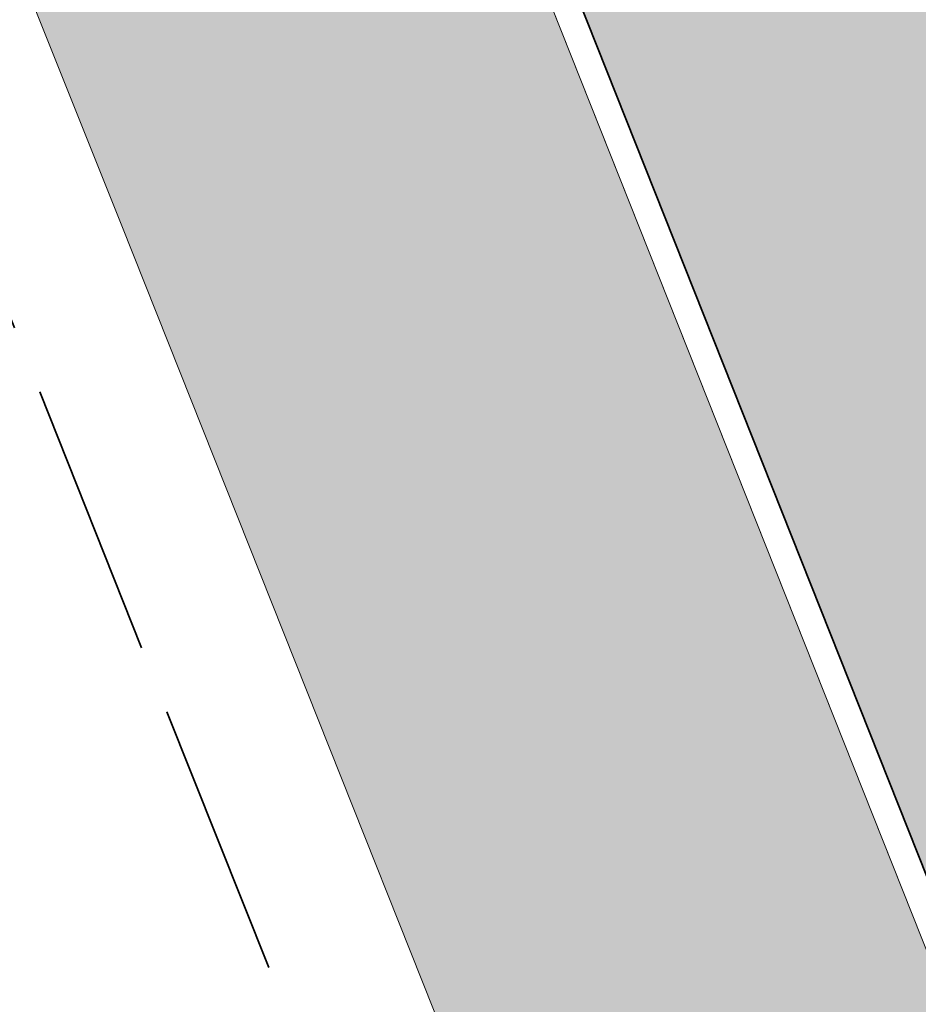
# Model space of a CAD drawing. Header units: metres. Extents: x 196674 to 197628, y 355499 to 356232.
# Tile 21 of 209: x 196861.77 to 196868.3, y 355812.38 to 355819.53. Entities that reach past the tile are written whole.
import ezdxf

# ---------------------------------------------------------------- set-up
doc = ezdxf.new("R2010")
doc.units = ezdxf.units.M
doc.linetypes.add('ZZ-SYSTEEMGRENS-SO', pattern=[5, 4, -1])
doc.layers.add('N-WE-VH-HULPLIJN-G', color=40, linetype='Continuous', lineweight=5, plot=False)
doc.layers.add('N-WE-VH-KANTOPSLUITING_ACHTERKANTBAND-G', color=50, linetype='Continuous', lineweight=18)
for name, color, linetype, lineweight, true_color in [('N-WE-VH-KANTOPSLUITING_GELEIDEBAND_50 200-G', 1, 'Continuous', 35, 0xff0000), ('N-WE-VH-OPENVERHARDING_STRAATBAKSTEEN_ROOD_ELLEBOOG_LINGE-A', 7, 'Continuous', 5, 0xdaaea0), ('N-WE-VH-OPENVERHARDING_TEGEL_200x300_FIETSPAD_ROOD-A', 7, 'Continuous', 5, 0xe04d68), ('X-XX-AL-GRENS_SYSTEEMGRENS-G', 7, 'ZZ-SYSTEEMGRENS-SO', 35, 0xd60036)]:
    doc.layers.add(name, color=color, linetype=linetype, lineweight=lineweight, true_color=true_color)

msp = doc.modelspace()

# ---------------------------------------------------------------- hatches: boundary and pattern name
at = {"layer": 'N-WE-VH-OPENVERHARDING_STRAATBAKSTEEN_ROOD_ELLEBOOG_LINGE-A', "true_color": 0xb05e45}
h = msp.add_hatch(dxfattribs=at)
h.set_pattern_fill('AVH-ROO_BSS_LINGEFRMT_ELLEBOOG', color=25, scale=4, angle=21.67232329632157, pattern_type=2)
h.set_pattern_definition([(21.67232329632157, (196753.6511661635, 356089.3677123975), (0.1792042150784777, 0.4155548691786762), [1.28, -0.64]), (291.6723232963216, (196753.2966401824, 356090.2598510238), (0.1792042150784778, 0.4155548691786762), [1.28, -0.64])])
edge = h.paths.add_edge_path()
edge.add_line((196854.634800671, 355847.3068900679), (196851.3665704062, 355846.0082851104))
edge.add_line((196851.3665704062, 355846.0082851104), (196852.9006189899, 355842.0887260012))
edge.add_line((196852.9006189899, 355842.0887260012), (196853.796900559, 355840.1496289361))
edge.add_line((196853.796900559, 355840.1496289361), (196854.5423430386, 355838.4176919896))
edge.add_line((196854.5423430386, 355838.4176919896), (196854.9167043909, 355838.5587630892))
edge.add_line((196854.9167043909, 355838.5587630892), (196855.1680830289, 355837.9095865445))
edge.add_line((196855.1680830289, 355837.9095865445), (196854.813907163, 355837.7761896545))
edge.add_line((196854.813907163, 355837.7761896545), (196858.0740962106, 355829.1894290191))
edge.add_line((196858.0740962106, 355829.1894290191), (196858.4847609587, 355829.3566530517))
edge.add_line((196858.4847609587, 355829.3566530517), (196858.6461048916, 355828.9515408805))
edge.add_line((196858.6461048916, 355828.9515408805), (196858.8074488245, 355828.5464287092))
edge.add_line((196858.8074488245, 355828.5464287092), (196858.3967840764, 355828.3792046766))
edge.add_line((196858.3967840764, 355828.3792046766), (196860.1905359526, 355823.8524921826))
edge.add_arc((196860.3361869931, 355823.4144153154), 0.4616552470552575, 27.314097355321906, 108.390845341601, ccw=False)
edge.add_arc((196860.3361869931, 355823.4144153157), 0.4616552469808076, -65.41169166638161, 27.31409731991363, ccw=False)
edge.add_line((196860.5282795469, 355822.9946224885), (196862.5133318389, 355818.0350498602))
edge.add_line((196862.5133318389, 355818.0350498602), (196866.2864310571, 355808.5456891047))
edge.add_line((196866.2864310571, 355808.5456891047), (196867.581257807, 355805.2878631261))
edge.add_line((196867.581257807, 355805.2878631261), (196867.9217623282, 355804.4098501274))
edge.add_line((196867.9217623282, 355804.4098501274), (196870.0653635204, 355798.8824353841))
edge.add_line((196870.0653635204, 355798.8824353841), (196873.358203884, 355800.1908192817))
edge.add_line((196873.358203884, 355800.1908192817), (196854.634800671, 355847.3068900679))
h.paths.add_polyline_path([(196841.0858936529, 355881.4017207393), (196837.7140431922, 355880.0443230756), (196839.5772904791, 355875.4159143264), (196841.1301816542, 355871.4390365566), (196841.7395418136, 355871.6956293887), (196843.151059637, 355868.2801940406), (196842.63141636, 355868.0392346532), (196843.4900363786, 355865.8687646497), (196844.0232237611, 355866.1116903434), (196845.3695745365, 355862.6465332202), (196844.746755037, 355862.3643601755), (196846.1745000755, 355858.6130248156), (196846.5038240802, 355858.7491365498), (196846.7150110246, 355858.2732877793), (196846.3951378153, 355858.1530437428), (196848.5058357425, 355853.0721934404), (196849.2454863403, 355851.269035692), (196849.5001118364, 355850.6861876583), (196850.030891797, 355850.9013806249), (196851.4569500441, 355847.2645212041), (196850.9688039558, 355847.0245952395), (196851.3665704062, 355846.0082851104), (196854.634800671, 355847.3068900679)])
h.paths.add_polyline_path([(196880.8574146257, 355842.0475994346), (196879.1419714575, 355846.3041045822), (196878.6767607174, 355847.4279524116), (196878.4514744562, 355847.9909747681), (196877.8947571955, 355847.7672206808), (196876.4362827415, 355851.384245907), (196877.0026204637, 355851.6118666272), (196876.8501220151, 355851.9929819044), (196875.7116283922, 355855.0583460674), (196872.1529597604, 355853.6441706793), (196890.8763631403, 355806.5280994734), (196895.0099379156, 355808.1707361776), (196891.3852624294, 355816.3565551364), (196888.3845230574, 355823.3092453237), (196884.0420041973, 355833.6126927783), (196884.3159500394, 355833.7740029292), (196883.9444415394, 355834.1288702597), (196882.5075790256, 355837.8448770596)])
edge = h.paths.add_edge_path()
edge.add_arc((196871.2374186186, 355865.9375688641), 0.2898915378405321, 99.84772102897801, 297.5182277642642, ccw=False)
edge.add_line((196871.187838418, 355866.2231890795), (196867.9303796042, 355874.2523537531))
edge.add_line((196867.9303796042, 355874.2523537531), (196867.1835981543, 355876.035643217))
edge.add_line((196867.1835981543, 355876.035643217), (196864.8483598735, 355881.7495890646))
edge.add_line((196864.8483598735, 355881.7495890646), (196864.1513045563, 355883.6890990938))
edge.add_line((196864.1513045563, 355883.6890990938), (196863.8494427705, 355884.6024968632))
edge.add_line((196863.8494427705, 355884.6024968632), (196863.4774495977, 355884.4671676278))
edge.add_line((196863.4774495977, 355884.4671676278), (196862.1200399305, 355887.8133126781))
edge.add_line((196862.1200399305, 355887.8133126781), (196862.4051404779, 355888.0123878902))
edge.add_line((196862.4051404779, 355888.0123878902), (196861.9821257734, 355889.082991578))
edge.add_line((196861.9821257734, 355889.082991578), (196861.7565284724, 355889.7133117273))
edge.add_line((196861.7565284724, 355889.7133117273), (196861.5701991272, 355889.6476588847))
edge.add_line((196861.5701991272, 355889.6476588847), (196861.3862929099, 355890.1423955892))
edge.add_line((196861.3862929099, 355890.1423955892), (196861.5669729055, 355890.2142988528))
edge.add_line((196861.5669729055, 355890.2142988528), (196861.446571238, 355890.5415519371))
edge.add_line((196861.446571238, 355890.5415519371), (196861.749, 355890.659))
edge.add_line((196861.749, 355890.659), (196860.359, 355894.034))
edge.add_line((196860.359, 355894.034), (196860.127, 355893.937))
edge.add_line((196860.127, 355893.937), (196859.854, 355894.644))
edge.add_line((196859.854, 355894.644), (196860.083, 355894.727))
edge.add_line((196860.083, 355894.727), (196859.6792949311, 355895.7113569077))
edge.add_line((196859.6792949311, 355895.7113569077), (196856.0146416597, 355894.255064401))
edge.add_line((196856.0146416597, 355894.255064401), (196872.1529597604, 355853.6441706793))
edge.add_line((196872.1529597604, 355853.6441706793), (196875.7116283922, 355855.0583460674))
edge.add_line((196875.7116283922, 355855.0583460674), (196873.8583172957, 355860.0483374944))
edge.add_line((196873.8583172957, 355860.0483374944), (196871.3713574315, 355865.6804745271))
edge = h.paths.add_edge_path()
edge.add_line((196857.0729405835, 355901.7350927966), (196856.2620444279, 355903.5931532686))
edge.add_line((196856.2620444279, 355903.5931532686), (196856.1540861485, 355903.5406490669))
edge.add_line((196856.1540861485, 355903.5406490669), (196855.9286700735, 355904.0573672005))
edge.add_line((196855.9286700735, 355904.0573672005), (196856.0598969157, 355904.1146143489))
edge.add_line((196856.0598969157, 355904.1146143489), (196855.6229645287, 355905.16350213))
edge.add_line((196855.6229645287, 355905.16350213), (196855.4794456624, 355905.1088460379))
edge.add_line((196855.4794456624, 355905.1088460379), (196855.293381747, 355905.6217776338))
edge.add_line((196855.293381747, 355905.6217776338), (196855.4372839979, 355905.6790478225))
edge.add_line((196855.4372839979, 355905.6790478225), (196854.7639172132, 355907.3387920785))
edge.add_line((196854.7639172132, 355907.3387920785), (196854.6331884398, 355907.2857547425))
edge.add_line((196854.6331884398, 355907.2857547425), (196854.3865365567, 355907.8820846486))
edge.add_line((196854.3865365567, 355907.8820846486), (196854.5730159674, 355907.9594224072))
edge.add_line((196854.5730159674, 355907.9594224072), (196853.9598522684, 355909.5017534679))
edge.add_line((196853.9598522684, 355909.5017534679), (196853.7649923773, 355909.4064519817))
edge.add_line((196853.7649923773, 355909.4064519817), (196853.5230847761, 355910.0041915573))
edge.add_line((196853.5230847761, 355910.0041915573), (196853.7213924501, 355910.0956280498))
edge.add_line((196853.7213924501, 355910.0956280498), (196853.1065108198, 355911.6127306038))
edge.add_line((196853.1065108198, 355911.6127306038), (196850.6789398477, 355917.6353734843))
edge.add_line((196850.6789398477, 355917.6353734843), (196848.7404598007, 355916.8650446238))
edge.add_line((196848.7404598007, 355916.8650446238), (196850.8308011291, 355911.6048432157))
edge.add_arc((196821.371640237, 355899.8980998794), 31.7000000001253, 10.362350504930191, 21.67232329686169, ccw=False)
edge.add_line((196852.5546094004, 355905.6000674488), (196852.9441035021, 355903.4699987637))
edge.add_arc((196880.7825270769, 355908.5603988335), 28.29999999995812, 190.362350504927, 201.6723232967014)
edge.add_line((196854.48302382, 355898.1092683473), (196856.0146416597, 355894.255064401))
edge.add_line((196856.0146416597, 355894.255064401), (196859.6792949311, 355895.7113569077))
edge.add_line((196859.6792949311, 355895.7113569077), (196858.689, 355898.126))
edge.add_line((196858.689, 355898.126), (196858.4799999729, 355898.0369999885))
edge.add_line((196858.4799999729, 355898.0369999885), (196857.8911247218, 355899.311631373))
edge.add_line((196857.8911247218, 355899.311631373), (196857.0729405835, 355901.7350927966))
at = {"layer": 'N-WE-VH-OPENVERHARDING_TEGEL_200x300_FIETSPAD_ROOD-A'}
h = msp.add_hatch(dxfattribs=at)
h.set_pattern_fill('AVH-TEGEL_200X300_HALFST', color=256, scale=2, angle=21.67232329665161, pattern_type=2)
h.set_pattern_definition([(21.67232329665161, (0, 0), (-0.1477191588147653, 0.3717244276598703), []), (111.6723232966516, (0, 0), (-0.5575866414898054, -0.2215787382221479), [0.4, -0.4]), (111.6723232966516, (0.3717244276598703, 0.1477191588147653), (-0.5575866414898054, -0.2215787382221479), [-0.4, 0.4])])
h.paths.add_polyline_path([(196843.4978157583, 355882.3726823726), (196841.2714261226, 355881.4764100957), (196854.8206658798, 355847.3807421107), (196857.0510483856, 355848.2669666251)])
h.paths.add_polyline_path([(196857.0510483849, 355848.2669666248), (196854.8206658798, 355847.3807421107), (196873.5440690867, 355800.2646713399), (196875.7744515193, 355801.150896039), (196874.7035971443, 355803.8459409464), (196874.7034878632, 355803.8458975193), (196869.5333173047, 355816.8562524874)])

# ---------------------------------------------------------------- linework, layer by layer
at = {"layer": 'N-WE-VH-HULPLIJN-G', "flags": 128}
msp.add_lwpolyline([(196857.0510483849, 355848.2669666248), (196854.8206658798, 355847.3807421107), (196873.5440690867, 355800.2646713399), (196875.7744515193, 355801.150896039), (196874.7035971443, 355803.8459409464), (196874.7034878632, 355803.8458975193), (196869.5333173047, 355816.8562524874)], close=True, dxfattribs=at)
msp.add_lwpolyline([(196854.634800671, 355847.3068900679), (196851.3665704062, 355846.0082851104), (196852.9006189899, 355842.0887260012), (196853.796900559, 355840.1496289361), (196854.5423430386, 355838.4176919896), (196854.9167043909, 355838.5587630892), (196855.1680830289, 355837.9095865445), (196854.813907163, 355837.7761896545), (196858.0740962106, 355829.1894290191), (196858.4847609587, 355829.3566530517), (196858.6461048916, 355828.9515408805), (196858.8074488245, 355828.5464287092), (196858.3967840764, 355828.3792046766), (196860.1905359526, 355823.8524921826, -0.3692999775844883), (196860.7463696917, 355823.6262542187, -0.4282173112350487), (196860.5282795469, 355822.9946224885), (196862.5133318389, 355818.0350498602), (196866.2864310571, 355808.5456891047), (196867.581257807, 355805.2878631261), (196867.9217623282, 355804.4098501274), (196870.0653635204, 355798.8824353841), (196873.358203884, 355800.1908192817)], format="xyb", close=True, dxfattribs=at)
msp.add_lwpolyline([(196854.813907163, 355837.7761896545), (196858.0740962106, 355829.1894290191), (196858.4847609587, 355829.3566530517), (196858.6461048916, 355828.9515408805), (196858.8074488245, 355828.5464287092), (196858.3967840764, 355828.3792046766), (196860.1905359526, 355823.8524921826, -0.3692999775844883), (196860.7463696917, 355823.6262542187, -0.4282173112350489), (196860.5282795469, 355822.9946224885), (196862.5133318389, 355818.0350498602), (196866.2864310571, 355808.5456891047), (196867.581257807, 355805.2878631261), (196867.9217623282, 355804.4098501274), (196870.8901419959, 355796.7556905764), (196875.0300273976, 355786.615516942)], format="xyb", dxfattribs=at)
at = {"layer": 'N-WE-VH-KANTOPSLUITING_ACHTERKANTBAND-G', "flags": 128}
msp.add_lwpolyline([(196884.5634459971, 355766.2866145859, -0.03661467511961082), (196882.567696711, 355771.7239157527), (196878.1165628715, 355787.2861286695, 0.02492249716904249), (196875.8912339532, 355793.8166349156), (196840.0358375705, 355884.0441098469)], format="xyb", dxfattribs=at)
at = {"layer": 'N-WE-VH-KANTOPSLUITING_GELEIDEBAND_50 200-G', "ltscale": 0.2, "flags": 128}
msp.add_lwpolyline([(196883.6537809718, 355769.0376423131, -0.01830120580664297), (196882.7599858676, 355771.7789146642), (196878.3088520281, 355787.341127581, 0.02492249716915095), (196876.077096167, 355793.890494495), (196841.2714261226, 355881.4764100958)], format="xyb", dxfattribs=at)
at = {"layer": 'X-XX-AL-GRENS_SYSTEEMGRENS-G', "ltscale": 0.5, "flags": 128}
msp.add_lwpolyline([(197173.0845801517, 355664.4267221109), (197172.678291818, 355658.1040395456), (197176.2062336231, 355657.9276386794), (197179.6585214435, 355660.8258546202), (197196.8460500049, 355641.1849859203), (197196.618113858, 355640.9851655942), (197203.3658004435, 355633.2880423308), (197204.598351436, 355636.2035375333), (197206.181120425, 355637.5931654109), (197210.3450714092, 355632.9793581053), (197211.1344663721, 355633.8542043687), (197215.577003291, 355630.1111014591), (197222.812057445, 355638.6980935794), (197225.7729980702, 355636.1981525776), (197252.4997837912, 355613.6295939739), (197256.3974516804, 355618.2471244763), (197230.4350738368, 355640.1698336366), (197234.5465854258, 355645.0395252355), (197230.9951246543, 355648.102425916), (197227.7363916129, 355651.014992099), (197227.7150354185, 355650.9915016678), (197227.3858924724, 355651.2966605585), (197230.5297411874, 355654.3837220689), (197222.7747070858, 355662.5864016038), (197213.3031688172, 355673.0409596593), (197208.7438719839, 355679.5515306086), (197204.6678372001, 355688.2834966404), (197202.9207222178, 355693.3147658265), (197202.5296188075, 355695.8358091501), (197209.2561496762, 355696.7388380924), (197208.765603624, 355699.4053961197), (197208.8375775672, 355699.4157603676), (197208.4960738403, 355702.0476424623), (197209.7550059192, 355702.1614664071), (197209.6289773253, 355703.3557373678), (197209.431316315, 355705.9322142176), (197209.3853665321, 355708.5054020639), (197209.4909423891, 355711.0763696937), (197209.825975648, 355714.406320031), (197209.1003553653, 355714.700446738), (197209.2732684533, 355715.2254737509), (197208.7827839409, 355715.4092287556), (197209.8333840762, 355718.2914021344), (197204.6571410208, 355720.1605124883), (197206.9259623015, 355726.3911903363), (197207.3755778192, 355727.6258113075), (197205.6951706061, 355728.2354618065), (197201.970541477, 355729.6509828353, -0.03199396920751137), (197199.2658455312, 355725.4928494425), (197194.4988616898, 355729.2364659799), (197191.8020115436, 355731.3330088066), (197190.6829954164, 355730.2418318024), (197188.9323846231, 355731.7580333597, 0.01582069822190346), (197191.308975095, 355733.798286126), (197190.5246250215, 355734.700084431), (197189.8547559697, 355735.4391273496), (197188.5065648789, 355737.3969406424), (197188.3768484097, 355737.5504837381), (197186.2264232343, 355740.6599554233), (197185.4143065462, 355740.8273772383), (197177.0047230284, 355735.000759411), (197161.0308464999, 355735.7499021), (197143.9921317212, 355736.546230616), (197117.3114725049, 355737.8750504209), (197104.5701917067, 355738.4152468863), (197089.3270001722, 355739.2400485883), (197089.4979420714, 355743.4763910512), (197087.6423294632, 355744.6045541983), (197087.2320594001, 355744.8539874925), (197086.4302028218, 355745.4612094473), (197085.6301577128, 355746.0670596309), (197084.2515270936, 355747.3631431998), (197083.0033431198, 355748.790046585), (197081.9521148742, 355750.2640411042), (197081.052108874, 355751.8364435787), (197080.680597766, 355752.6629727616), (197080.3089695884, 355753.4897623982), (197079.7287775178, 355755.2084983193), (197079.3027229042, 355757.0287405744), (197079.0552433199, 355758.8767777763), (197078.9881413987, 355760.748092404), (197079.0484954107, 355761.6954089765), (197079.4901165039, 355761.5482019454), (197081.8987959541, 355767.3947458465), (197083.4122910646, 355769.9863346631), (197084.9290730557, 355772.1438856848), (197085.2777218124, 355772.6391357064), (197085.9504292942, 355773.4546849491), (197087.2615113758, 355775.0451778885), (197089.4568843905, 355777.2328139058), (197092.7058230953, 355779.8115121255), (197090.7255592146, 355782.8612331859), (197090.5279328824, 355783.1655891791), (197094.0593130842, 355784.7965387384), (197089.240221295, 355793.944965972), (197079.8514273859, 355789.6587774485), (197073.1066642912, 355808.1301448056), (197062.6964714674, 355839.0387078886), (197050.201550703, 355834.8591941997), (197054.256388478, 355823.4068109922), (197060.9054150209, 355805.9824325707), (197064.0917084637, 355798.9340248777), (197065.6061934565, 355785.3714584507), (197066.4118943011, 355778.1591798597), (197064.2976158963, 355775.7696807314), (197061.8930028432, 355773.065075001), (197059.8798242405, 355770.937906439), (197059.567781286, 355770.7063368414), (197054.395078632, 355766.8676324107), (197050.1449273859, 355764.4954855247), (197046.646028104, 355763.2036366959), (197046.6485450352, 355763.1967402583), (197042.8018864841, 355761.7681380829), (197042.6247659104, 355761.7025895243), (197032.2172606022, 355760.2665015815), (197022.1724443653, 355758.1057256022), (197022.1490316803, 355758.1349914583), (197018.4791559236, 355757.3507739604), (197017.1834583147, 355757.8590001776), (197013.9320116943, 355762.4906063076), (197012.2359937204, 355764.9334332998), (197011.548662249, 355765.9454268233), (197009.5874376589, 355768.7952768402), (197008.1879451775, 355770.6627745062), (197008.1739746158, 355770.651876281), (197004.3621297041, 355775.7021426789), (197000.7500667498, 355780.6711859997), (196997.3281167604, 355785.4310589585), (196992.0624097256, 355792.5561596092), (196987.5636689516, 355799.6503659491), (196980.2918957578, 355812.3582609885), (196971.7451011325, 355828.1610038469), (196956.4456734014, 355821.2458726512), (196960.0166344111, 355812.4100996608), (196962.4976294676, 355807.0886023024, -0.6085831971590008), (196961.4131292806, 355806.2394416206), (196970.6320923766, 355792.5786144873), (196976.225457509, 355784.303374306), (196982.879968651, 355776.9163582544), (196982.5041383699, 355776.476222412), (196987.7472751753, 355765.3430715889), (196990.3620391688, 355759.9089379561), (196989.6128942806, 355758.3801676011), (196986.801356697, 355757.089894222), (196981.5916446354, 355758.3619052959), (196976.4931413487, 355759.6093032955), (196973.9250311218, 355760.2238822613), (196971.9270970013, 355760.7020113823), (196970.093883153, 355761.1263081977), (196965.2690985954, 355762.243003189), (196955.7026120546, 355764.457163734), (196954.8259486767, 355764.7114400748), (196955.7288446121, 355765.5914382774), (196946.4199106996, 355767.8862061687), (196945.5109518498, 355767.0898728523), (196943.3561815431, 355767.6616250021), (196942.0243707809, 355768.0150110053), (196940.699224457, 355768.3753913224), (196937.911680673, 355769.161377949), (196937.9158913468, 355769.1720679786), (196934.1448626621, 355770.5833311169), (196931.0328001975, 355771.949971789), (196928.1497259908, 355773.3159879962), (196926.2238803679, 355774.3657393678), (196926.7008714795, 355775.2077771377), (196923.9720996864, 355776.8118532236), (196922.1171638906, 355777.9575551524), (196917.5440237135, 355780.8012867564), (196917.0166342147, 355779.9474843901), (196915.4224701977, 355780.9309636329), (196913.0167641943, 355782.4772167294), (196912.757872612, 355782.6539056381), (196911.190523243, 355783.7714957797), (196908.5042566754, 355786.2619442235), (196907.2206986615, 355787.4460719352), (196905.8442773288, 355789.1071714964), (196903.2522146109, 355793.7425243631), (196899.3236920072, 355801.1348770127), (196896.7844047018, 355806.8801932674), (196892.3931631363, 355816.7971943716), (196889.396342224, 355823.7408055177), (196885.4294056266, 355833.1531130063), (196886.3148759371, 355833.6745129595), (196885.0357126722, 355834.4994199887), (196884.9096875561, 355834.6903417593), (196883.5318420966, 355838.2464489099), (196881.8574062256, 355842.456115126), (196879.7964254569, 355847.3435551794), (196879.5508475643, 355847.9274201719), (196877.9207976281, 355851.9810838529), (196875.2708346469, 355858.5729917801), (196872.6243587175, 355865.1536886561), (196870.4789281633, 355870.5362599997), (196868.3870366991, 355875.7889875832), (196865.3800609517, 355883.3409266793), (196863.5295936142, 355887.9873007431), (196863.4110328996, 355888.2849971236), (196862.7400305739, 355889.9711056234), (196863.0622626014, 355890.0962442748), (196861.3970005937, 355894.1395962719), (196861.4037374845, 355894.142038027), (196859.229652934, 355899.4431236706), (196859.0298403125, 355899.3580359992), (196858.8952095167, 355899.696553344), (196858.3959365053, 355900.9492390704), (196849.546747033, 355923.1807260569), (196850.1922005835, 355924.6939033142), (196860.258528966, 355928.6657372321), (196869.5490503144, 355931.0234685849), (196873.3453938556, 355931.8019435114), (196886.2438454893, 355935.4284136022), (196898.3098795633, 355938.5764862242), (196898.3110943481, 355938.5724965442), (196903.1917021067, 355939.7712405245), (196904.7097162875, 355939.0568809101), (196905.0282216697, 355938.2924679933), (196909.0130922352, 355939.952830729), (196908.2642147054, 355942.2627148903), (196902.9799573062, 355958.738663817), (196902.4497829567, 355960.2008490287), (196901.8115777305, 355961.6192158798), (196900.9680556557, 355963.3204536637), (196898.0063144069, 355968.7541705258), (196894.5625896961, 355975.3226559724), (196892.3896866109, 355979.4813913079), (196888.5416758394, 355987.5664713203), (196887.4815956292, 355987.0834539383), (196885.6442474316, 355986.3271839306), (196885.5076204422, 355986.6344104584), (196873.7642690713, 355982.4273955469), (196860.8311621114, 355977.7025315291), (196860.6501748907, 355978.1868262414), (196859.8859481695, 355980.2917607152), (196853.3128873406, 355977.7107309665), (196853.73029577, 355976.6477246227), (196849.4907683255, 355974.9886047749), (196849.0872389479, 355976.0301083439), (196843.9608105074, 355973.9918913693), (196837.8119168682, 355989.4043746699), (196834.5901124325, 355988.2958011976), (196829.2277835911, 355986.0429299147), (196828.1156368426, 355985.4996470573), (196826.3328622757, 355984.7522034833), (196824.2538081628, 355989.7933135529), (196823.3493071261, 355989.4238303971), (196821.5217528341, 355993.9636112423), (196822.4415567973, 355994.327010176), (196811.4142395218, 356022.6098143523), (196811.1941616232, 356022.5241126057), (196809.0787073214, 356027.7608173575), (196808.1570951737, 356027.399245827), (196802.10045471, 356042.8370581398), (196803.0324375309, 356043.2047289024), (196801.2251267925, 356047.7859519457), (196800.9629805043, 356047.6825342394), (196799.5580754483, 356051.2186581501), (196798.9326303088, 356050.9700967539), (196795.7620501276, 356058.7913388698), (196785.962956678, 356083.7526770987), (196782.5256602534, 356092.3853087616), (196783.4607012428, 356092.7526788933), (196781.019036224, 356098.8045971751), (196780.1137519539, 356098.4428009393), (196778.7301102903, 356101.9178165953), (196774.5320198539, 356112.348299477), (196772.2902714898, 356117.515377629), (196776.44078803, 356119.079716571), (196791.849465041, 356131.7811384), (196790.0748953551, 356134.2200693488), (196802.0204483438, 356142.8516660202), (196802.0676224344, 356142.8083428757), (196807.6543048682, 356146.8198669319), (196821.3261595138, 356152.9520820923), (196824.118863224, 356147.8038902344), (196826.9348279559, 356140.6494155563), (196826.9667213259, 356140.5675271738), (196829.5085456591, 356133.5350799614), (196829.5777539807, 356133.3434260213), (196832.2898444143, 356127.7055041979), (196833.7548698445, 356124.6604513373), (196834.9901440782, 356122.0931766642), (196835.0225480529, 356122.0325953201), (196835.1990731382, 356121.7003128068), (196837.0506620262, 356117.8328811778), (196837.4462851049, 356117.0125892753), (196839.1926216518, 356113.3926815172), (196841.4323661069, 356114.511984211), (196841.8392721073, 356113.6336860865), (196848.0955434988, 356116.517072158), (196847.6769788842, 356117.425259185), (196852.5147321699, 356119.6548795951), (196850.4481800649, 356123.3458274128), (196845.5717484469, 356132.2801574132), (196843.8176550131, 356136.7414412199), (196842.4688873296, 356140.1178663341), (196840.0819394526, 356146.0228419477), (196839.9684512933, 356146.3257976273), (196837.6473192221, 356152.5214195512), (196836.4018865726, 356158.1741344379), (196834.8989662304, 356157.8391461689), (196833.0580044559, 356165.8451506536), (196834.6039987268, 356166.1812686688), (196833.231549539, 356172.4004655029), (196818.5547710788, 356168.2850407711), (196819.0904617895, 356165.4031631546), (196818.6774567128, 356164.7734485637), (196805.8544307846, 356160.1790812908), (196763.847697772, 356130.3813046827), (196763.5509762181, 356130.4127969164), (196762.5818188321, 356130.5249803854), (196761.7183121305, 356129.7086118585, 0.04730650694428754), (196752.2297252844, 356136.4176360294), (196747.6793319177, 356140.070134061), (196742.0814451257, 356144.4630395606), (196738.7537234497, 356147.2546337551), (196734.7560397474, 356150.8499354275), (196729.666907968, 356145.2019173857), (196729.4110213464, 356144.9179294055), (196728.5373751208, 356145.25504501), (196726.9098917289, 356145.8830452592), (196726.6614752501, 356145.2392657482), (196726.5077088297, 356145.3668838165), (196724.5966113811, 356147.0002316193), (196723.2386024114, 356148.3499242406), (196720.9989937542, 356150.8008754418), (196719.8259691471, 356152.0571855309), (196717.8551161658, 356153.8806850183), (196716.3066054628, 356155.1783671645), (196713.4920412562, 356157.0380855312), (196712.711518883, 356157.526736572), (196710.5865978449, 356158.6597682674), (196709.0460740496, 356159.8798850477, -0.1436820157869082), (196707.9944026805, 356162.614189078), (196707.7956403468, 356165.0395700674), (196705.255843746, 356165.9921554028), (196703.9080476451, 356165.8817021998), (196704.296213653, 356161.5859622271), (196704.322643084, 356161.4572245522), (196699.9945406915, 356161.1598107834), (196700.4765585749, 356140.6409319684, -0.8375811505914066), (196697.1042396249, 356117.7401990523), (196690.2804314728, 356092.1839640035, 0.01148923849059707), (196682.1238954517, 356058.6533288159), (196678.2447453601, 356040.9444071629), (196676.8078900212, 356034.3849397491), (196676.7367004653, 356034.0373672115), (196673.76097036, 356020.1679628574), (196685.4972137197, 356017.0123139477), (196688.4141098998, 356023.4875724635), (196684.7023326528, 356025.1594317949), (196684.8709302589, 356032.3200466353), (196686.954459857, 356036.67925281), (196701.2270857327, 356066.3816892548), (196697.4228360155, 356068.2135735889), (196701.9253072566, 356087.990611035), (196702.113404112, 356090.4525884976), (196703.1938799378, 356090.1812386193), (196704.7481254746, 356094.7148607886), (196705.3277865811, 356095.9075069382), (196706.1690198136, 356096.9042763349), (196707.142583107, 356097.5850231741), (196708.3354430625, 356098.0646037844), (196709.2981925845, 356097.8962027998), (196710.1314496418, 356097.4912135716), (196711.0135994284, 356096.7398888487), (196711.613187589, 356094.6944549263), (196715.3306055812, 356098.6467015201), (196723.1713741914, 356104.959617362), (196732.8379125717, 356111.0407349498), (196733.3237033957, 356110.1763676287), (196733.395023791, 356110.047721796, 0.4142124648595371), (196734.754474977, 356109.6579975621), (196736.9542150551, 356108.9736747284, -0.02164444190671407), (196739.4192796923, 356107.5715157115, 0.0006306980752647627), (196739.4214182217, 356107.5701773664, -0.2262979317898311), (196739.4250952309, 356107.5644124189), (196739.8764398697, 356106.708415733), (196739.5816296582, 356106.4366577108), (196740.3007240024, 356104.7008456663), (196740.9509263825, 356104.9922062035), (196741.9809548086, 356103.0387080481), (196744.8395286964, 356104.2229286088, -0.3990416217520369), (196746.5871881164, 356103.5518771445), (196746.6513408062, 356103.3996378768), (196746.689370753, 356103.0266088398), (196746.4151777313, 356101.5848105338), (196747.429397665, 356101.3609511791), (196747.5333455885, 356101.2994572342), (196747.5384435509, 356101.2929342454), (196766.0705486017, 356056.7132555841), (196765.1623874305, 356056.3282861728), (196767.2394890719, 356051.1270879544), (196768.1793575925, 356051.5344794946), (196771.4711978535, 356043.8233024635), (196774.40164759, 356036.7635904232), (196774.0151730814, 356036.5839879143), (196774.7283105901, 356034.7171646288), (196775.4376722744, 356034.2825268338), (196775.853972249, 356033.3023071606), (196775.6600364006, 356032.5504327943), (196776.765634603, 356029.8908119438), (196776.718840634, 356029.8583752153), (196777.0974306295, 356028.7594125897), (196777.9658206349, 356027.7189745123), (196778.0591666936, 356026.3169710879), (196778.4461698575, 356025.4565066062), (196778.8262353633, 356024.4427094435), (196778.82622122, 356024.4427022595), (196778.8266270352, 356024.4416646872), (196779.3783198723, 356022.97006407), (196779.3990069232, 356022.9782259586), (196780.7255773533, 356019.5865020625), (196780.754093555, 356019.5982524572), (196782.2401021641, 356015.8367131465), (196783.4327975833, 356012.7766123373), (196782.5021506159, 356012.4159202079), (196784.7325956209, 356006.6609931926), (196786.038590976, 356007.1671596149), (196787.6956637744, 356002.99373992), (196787.5357676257, 356002.9336515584), (196788.527525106, 356000.4577747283), (196788.2725773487, 356000.3582829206), (196788.9724314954, 355999.1126709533), (196789.3908675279, 355998.5302971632), (196789.7536275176, 355998.0254125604), (196789.9147147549, 355996.5999778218), (196790.4410486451, 355995.4737364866), (196790.4469192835, 355995.47546678), (196790.6242366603, 355994.9662783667), (196790.9335315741, 355995.0883984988), (196793.8902314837, 355987.5860400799), (196793.7542048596, 355987.5476454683), (196795.505857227, 355983.2445885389), (196795.6242983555, 355983.312781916), (196796.991807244, 355979.8198586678), (196797.0047048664, 355979.7233568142), (196796.9933585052, 355979.6824914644), (196796.9669683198, 355979.6505170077), (196796.822975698, 355979.5766059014), (196795.3985459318, 355979.0322727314), (196797.1469514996, 355974.4569848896), (196797.1501836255, 355974.4582530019), (196795.4187218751, 355970.4877992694), (196796.2201695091, 355969.6560949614), (196797.0849824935, 355967.4537241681), (196798.9466017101, 355968.1847329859), (196800.5529653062, 355968.8170288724), (196800.6150046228, 355968.7023501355), (196800.8616512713, 355968.7744826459), (196801.6407865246, 355967.8232749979), (196801.6785991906, 355967.7771113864), (196801.6961792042, 355966.4146603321), (196801.7040832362, 355965.8020978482, 0.2098831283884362), (196802.0368526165, 355965.0700742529, 0.1229137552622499), (196802.0944480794, 355964.5891732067), (196802.9107575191, 355962.4451987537), (196803.0986146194, 355962.5296289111, 0.04929694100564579), (196803.2118388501, 355962.3687718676), (196804.3748923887, 355961.0206686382), (196804.4152792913, 355960.973855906), (196804.4401436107, 355960.2826278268), (196804.4459236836, 355960.1212617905), (196803.9148513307, 355960.1157297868), (196805.8237591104, 355955.3454282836), (196806.4277367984, 355955.633371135), (196806.6532355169, 355955.5186944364), (196807.0270248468, 355954.5686016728), (196806.896691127, 355954.2200849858), (196806.3685258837, 355953.9064868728), (196808.2467157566, 355949.1968786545), (196809.0713129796, 355949.5131897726), (196810.7611227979, 355945.21653999), (196812.8164223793, 355939.9905657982), (196815.7958787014, 355932.7153467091), (196817.2786866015, 355929.1286764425), (196819.2233460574, 355924.3463577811), (196820.974699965, 355919.8030463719), (196821.7022264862, 355917.7120897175), (196822.8275510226, 355914.9902061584), (196826.5518493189, 355905.5439142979), (196827.5083210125, 355903.1053161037), (196827.5308293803, 355903.1196992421), (196828.5703350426, 355900.3870734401, 0.1057314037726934), (196828.7975064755, 355900.0358952, 0.1359501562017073), (196828.9295866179, 355899.5185573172), (196829.4561675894, 355898.5993144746), (196829.938950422, 355897.0408730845, 0.1142322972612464), (196830.1661458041, 355896.6512290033, 0.1021066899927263), (196830.23636084, 355896.2531616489), (196830.8234352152, 355894.775179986, 0.09413674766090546), (196831.0235326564, 355894.4601106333, 0.07582889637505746), (196831.0699955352, 355894.1621297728), (196831.3336353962, 355893.3277624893), (196830.5490288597, 355891.650566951), (196830.730654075, 355891.1774844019), (196831.6305612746, 355889.0373983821), (196832.1718899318, 355888.9724389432), (196833.8661398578, 355884.6967749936), (196833.0916363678, 355884.3898747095), (196834.2334853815, 355881.5063921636), (196835.7340846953, 355881.0039957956), (196836.3963712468, 355880.6373454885), (196840.5779483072, 355870.1214583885), (196841.1998491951, 355870.3833319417), (196841.8607508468, 355868.7841549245), (196841.3542408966, 355868.5492854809), (196842.9471889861, 355864.5225379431), (196843.474497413, 355864.7627851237), (196844.0946204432, 355863.1667495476), (196843.4777571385, 355862.8872750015), (196845.6058022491, 355857.295932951), (196845.6591832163, 355857.3179956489), (196848.9573390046, 355849.3870718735), (196849.4691744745, 355849.5945842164), (196850.1900661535, 355847.7561027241), (196849.7024440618, 355847.5164343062), (196851.7354952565, 355842.3219023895), (196851.9803218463, 355841.6963600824), (196852.2130822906, 355841.1927849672), (196852.6975573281, 355840.1446276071), (196853.8314006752, 355837.546665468), (196857.1022606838, 355828.931799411), (196857.1021774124, 355828.9317655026), (196857.104474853, 355828.9259676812), (196857.5027287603, 355827.8770374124), (196857.5177064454, 355827.8831363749), (196859.2608649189, 355823.4841013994, 0.1197895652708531), (196859.5336863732, 355823.098470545, 0.1217854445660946), (196859.5998818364, 355822.6230344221), (196860.3813539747, 355820.6705579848), (196861.5845120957, 355817.6645162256), (196865.3571916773, 355808.1762108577), (196866.650424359, 355804.9223955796), (196866.9894190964, 355804.0482756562), (196869.9609907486, 355796.3858853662), (196870.2417437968, 355795.6982130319), (196874.2597470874, 355785.8213624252), (196876.4751023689, 355779.9106257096), (196876.5248359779, 355779.9270586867), (196877.4783340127, 355777.609714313), (196877.4870572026, 355777.6127263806, 0.01261409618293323), (196879.1276028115, 355773.4671132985), (196880.5794819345, 355769.9265380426), (196879.4564760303, 355768.8985009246), (196871.5899269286, 355765.9267262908), (196874.6150694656, 355763.7405958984), (196870.7815163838, 355762.3431721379), (196871.1765744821, 355761.2637959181), (196873.4589399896, 355754.9534811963), (196873.8205499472, 355753.8743063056), (196877.933770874, 355755.2526192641), (196879.3161058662, 355751.4604592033), (196887.4423074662, 355755.0355723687), (196887.6524770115, 355755.1609821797), (196887.7433886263, 355755.192988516), (196887.8657880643, 355755.2134610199), (196887.9953583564, 355755.215742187), (196888.0352466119, 355755.2100166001), (196888.0806541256, 355755.194805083), (196888.1556229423, 355755.1569219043), (196888.2342456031, 355755.1058393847), (196888.2799178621, 355755.067193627), (196888.3187308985, 355755.0246841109), (196888.3560790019, 355754.9712798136), (196888.4037650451, 355754.8834089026), (196890.242957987, 355750.9480844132), (196890.4947138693, 355750.6026519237), (196890.4494791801, 355750.5430745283), (196891.628236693, 355748.1977836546), (196891.6577586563, 355747.9263099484), (196893.7087405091, 355743.5292781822), (196894.4921495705, 355741.852565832), (196896.872192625, 355740.7600377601), (196896.2575067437, 355739.8318439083), (196898.2715684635, 355738.9073148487), (196899.8509010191, 355738.4527733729), (196902.2825244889, 355737.7529374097), (196907.1457714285, 355736.3532654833), (196917.8474241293, 355733.273265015), (196918.1089377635, 355734.2346253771), (196926.0062285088, 355731.9296392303), (196927.0971120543, 355732.0253109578), (196927.2914126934, 355732.7211091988), (196949.25195892, 355726.9179402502), (196950.9690876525, 355725.7952060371), (196950.858498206, 355725.3568524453), (196952.0887336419, 355725.1461394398), (196952.8819526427, 355724.9555262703), (196952.8603227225, 355724.8954303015), (196952.056959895, 355721.6922553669), (196951.4518210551, 355719.279440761), (196959.2800080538, 355717.3161154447), (196960.8516613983, 355723.8815794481), (196967.4256969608, 355722.1306030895), (196973.9033481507, 355720.4361775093), (196977.8684934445, 355719.3989738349), (196980.4243569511, 355718.8238264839), (196993.7588386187, 355715.5105551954), (196994.7639516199, 355716.0034841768), (196994.9897167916, 355716.0545171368), (196996.5017647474, 355715.9488593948), (196997.3169796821, 355715.6092477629), (196997.9952041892, 355715.036856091), (196998.4610569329, 355714.3165586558), (196998.8408934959, 355713.1578975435), (196998.8373696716, 355713.1068020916), (196998.8026880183, 355712.6039181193), (196998.5054317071, 355711.57326714), (196998.967312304, 355710.0772094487), (197001.8739445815, 355710.9575141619), (197005.9055135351, 355697.924832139), (197007.9029397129, 355691.7178882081), (197012.9334617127, 355675.5491580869), (197017.8784535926, 355659.8034283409), (197019.9986344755, 355652.9868181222), (197022.5523518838, 355644.9202439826), (197025.6999454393, 355634.5227791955), (197025.7567598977, 355634.1895291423), (197025.7192859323, 355633.9168304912), (197025.6181435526, 355633.7020966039), (197025.4453286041, 355633.4758310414), (197025.195021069, 355633.3010221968), (197024.8842618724, 355633.1887622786), (197022.7809993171, 355632.7952119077), (197021.2249886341, 355633.6494658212), (197017.690051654, 355632.6264885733), (197017.7273360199, 355632.4752797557), (197014.1229230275, 355631.4103093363), (197014.0722671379, 355631.5493647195), (197010.0124796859, 355630.3545619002), (197006.5432104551, 355629.6017441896), (197006.5540181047, 355629.5513084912), (197001.1443281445, 355628.4894595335), (196999.2574320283, 355628.1228370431), (197001.9823300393, 355614.4304461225), (197003.2307288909, 355614.6849740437), (197003.6205128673, 355613.1185353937), (197004.006443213, 355611.2187676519), (197003.9614653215, 355611.2096196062), (197004.2119997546, 355610.206901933), (197004.3094756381, 355609.7270704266), (197004.3307955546, 355609.7314437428), (197004.8907984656, 355607.4901357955), (197029.380694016, 355613.7773555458), (197029.3841525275, 355613.7521287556), (197029.4775205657, 355613.7547588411), (197031.0334295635, 355607.6447371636), (197027.1484354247, 355606.7099934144), (197028.7114272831, 355600.2542212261), (197028.8948398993, 355600.3195751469), (197029.4531395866, 355598.0973388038), (197030.7251398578, 355593.0343377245), (197031.3437632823, 355590.5737261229), (197031.1685464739, 355590.5261238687), (197032.7880676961, 355584.152430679), (197036.6741025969, 355585.3719723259), (197038.212636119, 355579.409403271), (197038.2010121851, 355579.4060264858), (197038.2728747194, 355579.1493745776), (197038.1803194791, 355579.1132554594), (197039.3673898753, 355574.1879968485), (197040.0304268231, 355571.0320611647), (197040.88012635, 355567.656390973), (197041.2093863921, 355566.3427106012), (197041.6648791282, 355566.4332058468), (197042.8515333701, 355561.7517462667), (197043.1005016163, 355560.7271915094), (197044.6430261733, 355554.3201080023), (197045.6960009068, 355554.5759243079), (197046.0663295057, 355552.9632527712), (197063.3112487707, 355556.2858520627), (197062.5528863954, 355564.4253253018), (197069.6953954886, 355564.7548009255), (197074.0489944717, 355565.8013962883), (197074.0651927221, 355569.3434042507), (197066.8277845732, 355574.7719568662), (197065.569183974, 355592.4263893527), (197065.9890710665, 355592.2571108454), (197066.9647035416, 355591.9362835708), (197067.948629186, 355591.6804678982), (197069.8143987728, 355591.2835510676), (197070.9138968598, 355590.9670390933), (197072.0547459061, 355590.5568482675), (197073.3952542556, 355590.1721260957, -0.1152568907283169), (197081.1782353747, 355583.3636143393), (197088.1711537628, 355574.4210026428), (197092.5545327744, 355568.8154951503), (197099.4778845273, 355574.1657522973), (197101.0604109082, 355575.3887037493), (197095.3593342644, 355582.7660237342), (197094.9766501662, 355582.4665704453), (197094.8981522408, 355582.7529220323), (197094.2118387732, 355584.4945289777), (197092.7090311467, 355587.275688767), (197091.4245338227, 355588.9961585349), (197089.3067641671, 355591.1364624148), (197086.8976383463, 355592.962353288), (197085.5348704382, 355593.9300294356), (197077.2085234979, 355604.9027706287, -0.1058183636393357), (197071.6588760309, 355616.7440490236), (197070.2271579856, 355628.1527461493), (197068.8732504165, 355641.9015009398), (197068.754855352, 355648.6106856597), (197069.0445282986, 355655.8010382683), (197070.1813272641, 355663.7801162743), (197072.5559036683, 355674.3024406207), (197085.7316641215, 355673.7582615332), (197087.7834693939, 355674.5971967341), (197090.8065214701, 355674.4470028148), (197098.1397626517, 355681.0156148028), (197098.4240622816, 355685.9810240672), (197101.9406964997, 355685.7710316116), (197102.3433846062, 355697.078343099), (197156.4463787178, 355694.9579822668), (197156.2249856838, 355688.6267763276), (197150.0560632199, 355688.8424945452), (197149.8181020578, 355683.7954412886), (197156.0430107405, 355683.50194597), (197155.9434362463, 355681.3833071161), (197156.9940530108, 355681.3047563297), (197158.577914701, 355681.1016482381), (197160.1073547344, 355680.7434348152), (197161.7057278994, 355680.1852727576), (197163.2304949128, 355679.453872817), (197164.6201168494, 355678.5906370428), (197165.2392169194, 355678.1079641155), (197164.835822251, 355677.6446703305), (197163.4881835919, 355676.095416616), (197166.6344331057, 355672.654307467), (197167.6288975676, 355673.3756308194), (197167.9025847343, 355672.918075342), (197168.564826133, 355671.7474093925), (197169.0719519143, 355670.160087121), (197169.4840139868, 355668.6115914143), (197169.5948482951, 355667.1735395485), (197169.7172811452, 355664.6284666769), (197173.0845635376, 355664.4267231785)], format="xyb", dxfattribs=at)

doc.saveas('drawing.dxf')
